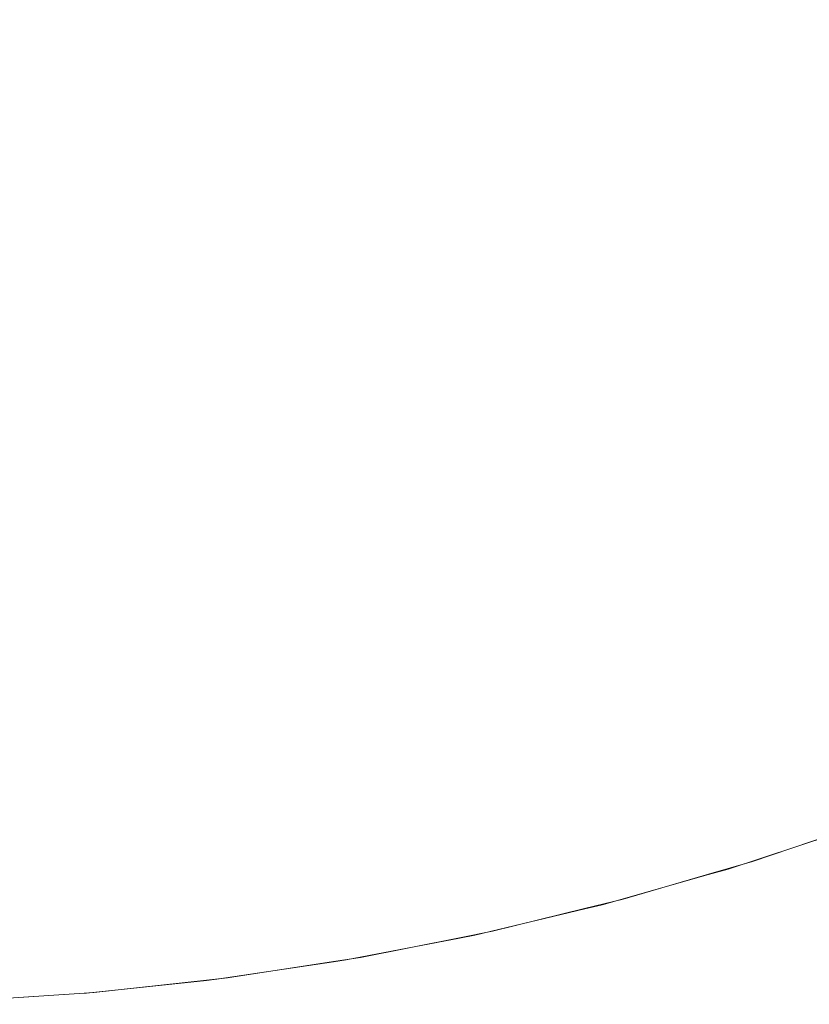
# Model space of a CAD drawing. Header units: centimetres. Extents: x -26 to 27.3, y -25.3 to -23.5.
# Tile 132 of 221: x 9.1951 to 9.2464, y -24.9599 to -24.896. Entities that reach past the tile are written whole.
import ezdxf

# ---------------------------------------------------------------- set-up
doc = ezdxf.new("R2010")
doc.units = ezdxf.units.CM
doc.header["$LTSCALE"] = 2.54
doc.layers.add('Lucido design-1', color=7, linetype='Continuous')

# ---------------------------------------------------------------- blocks, each defined once
blk = doc.blocks.new('Gruppo-4-1')
at = {"color": 7, "linetype": 'Continuous', "lineweight": 9}
blk.add_3dface([(-25.917482, -23.559888, 1050.422055), (-25.917482, -25.159888, 1050.422055), (27.182518, -25.159888, 1050.422055), (27.182518, -23.559888, 1050.422055)], dxfattribs=at)
for points, invisible_edges in [([(9.243473, -24.894736, 1050.009791), (9.237695, -24.897201, 1050.009791), (9.236314, -24.893766, 1050.011716), (9.241948, -24.891362, 1050.011716)], 15), ([(9.217921, -24.895854, 1050.013487), (9.212118, -24.897234, 1050.013487), (9.211306, -24.893463, 1050.0151), (9.216949, -24.892121, 1050.0151)], 15), ([(9.230584, -24.895928, 1050.011716), (9.224767, -24.897846, 1050.011716), (9.223659, -24.894228, 1050.013487), (9.229324, -24.892361, 1050.013487)], 15), ([(9.250769, -24.895256, 1050.007714), (9.244962, -24.898031, 1050.007714), (9.243473, -24.894736, 1050.009791), (9.249141, -24.892027, 1050.009791)], 15), ([(9.212118, -24.897234, 1050.013487), (9.206262, -24.898366, 1050.013487), (9.20561, -24.894564, 1050.0151), (9.211306, -24.893463, 1050.0151)], 15), ([(9.224767, -24.897846, 1050.011716), (9.218874, -24.899515, 1050.011716), (9.217921, -24.895854, 1050.013487), (9.223659, -24.894228, 1050.013487)], 15), ([(9.237695, -24.897201, 1050.009791), (9.231818, -24.899419, 1050.009791), (9.230584, -24.895928, 1050.011716), (9.236314, -24.893766, 1050.011716)], 15), ([(9.206262, -24.898366, 1050.013487), (9.200364, -24.899249, 1050.013487), (9.199874, -24.895423, 1050.0151), (9.20561, -24.894564, 1050.0151)], 15), ([(9.244962, -24.898031, 1050.007714), (9.239043, -24.900556, 1050.007714), (9.237695, -24.897201, 1050.009791), (9.243473, -24.894736, 1050.009791)], 15), ([(9.200364, -24.899249, 1050.013487), (9.194433, -24.899881, 1050.013487), (9.194106, -24.896037, 1050.0151), (9.199874, -24.895423, 1050.0151)], 15), ([(9.252355, -24.898402, 1050.00549), (9.246413, -24.901241, 1050.00549), (9.244962, -24.898031, 1050.007714), (9.250769, -24.895256, 1050.007714)], 15), ([(9.218874, -24.899515, 1050.011716), (9.212915, -24.900932, 1050.011716), (9.212118, -24.897234, 1050.013487), (9.217921, -24.895854, 1050.013487)], 15), ([(9.231818, -24.899419, 1050.009791), (9.225851, -24.901386, 1050.009791), (9.224767, -24.897846, 1050.011716), (9.230584, -24.895928, 1050.011716)], 15), ([(9.212915, -24.900932, 1050.011716), (9.206902, -24.902095, 1050.011716), (9.206262, -24.898366, 1050.013487), (9.212118, -24.897234, 1050.013487)], 15), ([(9.239043, -24.900556, 1050.007714), (9.233022, -24.902829, 1050.007714), (9.231818, -24.899419, 1050.009791), (9.237695, -24.897201, 1050.009791)], 15), ([(9.225851, -24.901386, 1050.009791), (9.219807, -24.903098, 1050.009791), (9.218874, -24.899515, 1050.011716), (9.224767, -24.897846, 1050.011716)], 15), ([(9.246413, -24.901241, 1050.00549), (9.240357, -24.903825, 1050.00549), (9.239043, -24.900556, 1050.007714), (9.244962, -24.898031, 1050.007714)], 15), ([(9.206902, -24.902095, 1050.011716), (9.200844, -24.903001, 1050.011716), (9.200364, -24.899249, 1050.013487), (9.206262, -24.898366, 1050.013487)], 15), ([(9.200844, -24.903001, 1050.011716), (9.194754, -24.90365, 1050.011716), (9.194433, -24.899881, 1050.013487), (9.200364, -24.899249, 1050.013487)], 15), ([(9.233022, -24.902829, 1050.007714), (9.22691, -24.904843, 1050.007714), (9.225851, -24.901386, 1050.009791), (9.231818, -24.899419, 1050.009791)], 15), ([(9.219807, -24.903098, 1050.009791), (9.213695, -24.904551, 1050.009791), (9.212915, -24.900932, 1050.011716), (9.218874, -24.899515, 1050.011716)], 15), ([(9.240357, -24.903825, 1050.00549), (9.234196, -24.90615, 1050.00549), (9.233022, -24.902829, 1050.007714), (9.239043, -24.900556, 1050.007714)], 15), ([(9.213695, -24.904551, 1050.009791), (9.207527, -24.905744, 1050.009791), (9.206902, -24.902095, 1050.011716), (9.212915, -24.900932, 1050.011716)], 15), ([(9.247824, -24.904361, 1050.003124), (9.241633, -24.907002, 1050.003124), (9.240357, -24.903825, 1050.00549), (9.246413, -24.901241, 1050.00549)], 15), ([(9.22691, -24.904843, 1050.007714), (9.220718, -24.906597, 1050.007714), (9.219807, -24.903098, 1050.009791), (9.225851, -24.901386, 1050.009791)], 15), ([(9.207527, -24.905744, 1050.009791), (9.201315, -24.906674, 1050.009791), (9.200844, -24.903001, 1050.011716), (9.206902, -24.902095, 1050.011716)], 15), ([(9.201315, -24.906674, 1050.009791), (9.195068, -24.907339, 1050.009791), (9.194754, -24.90365, 1050.011716), (9.200844, -24.903001, 1050.011716)], 15), ([(9.220718, -24.906597, 1050.007714), (9.214457, -24.908086, 1050.007714), (9.213695, -24.904551, 1050.009791), (9.219807, -24.903098, 1050.009791)], 15), ([(9.234196, -24.90615, 1050.00549), (9.227942, -24.908212, 1050.00549), (9.22691, -24.904843, 1050.007714), (9.233022, -24.902829, 1050.007714)], 15), ([(9.241633, -24.907002, 1050.003124), (9.235336, -24.909379, 1050.003124), (9.234196, -24.90615, 1050.00549), (9.240357, -24.903825, 1050.00549)], 15), ([(9.214457, -24.908086, 1050.007714), (9.208139, -24.909308, 1050.007714), (9.207527, -24.905744, 1050.009791), (9.213695, -24.904551, 1050.009791)], 15), ([(9.249191, -24.907386, 1050.00062), (9.242871, -24.910083, 1050.00062), (9.241633, -24.907002, 1050.003124), (9.247824, -24.904361, 1050.003124)], 15), ([(9.227942, -24.908212, 1050.00549), (9.221606, -24.910006, 1050.00549), (9.220718, -24.906597, 1050.007714), (9.22691, -24.904843, 1050.007714)], 15), ([(9.208139, -24.909308, 1050.007714), (9.201774, -24.91026, 1050.007714), (9.201315, -24.906674, 1050.009791), (9.207527, -24.905744, 1050.009791)], 15), ([(9.235336, -24.909379, 1050.003124), (9.228944, -24.911486, 1050.003124), (9.227942, -24.908212, 1050.00549), (9.234196, -24.90615, 1050.00549)], 15), ([(9.201774, -24.91026, 1050.007714), (9.195375, -24.910942, 1050.007714), (9.195068, -24.907339, 1050.009791), (9.201315, -24.906674, 1050.009791)], 15), ([(9.221606, -24.910006, 1050.00549), (9.215199, -24.91153, 1050.00549), (9.214457, -24.908086, 1050.007714), (9.220718, -24.906597, 1050.007714)], 15), ([(9.242871, -24.910083, 1050.00062), (9.236442, -24.912509, 1050.00062), (9.235336, -24.909379, 1050.003124), (9.241633, -24.907002, 1050.003124)], 15), ([(9.195375, -24.910942, 1050.007714), (9.188952, -24.911352, 1050.007714), (9.188799, -24.907739, 1050.009791), (9.195068, -24.907339, 1050.009791)], 15), ([(9.250514, -24.910312, 1049.997982), (9.244068, -24.913062, 1049.997982), (9.242871, -24.910083, 1050.00062), (9.249191, -24.907386, 1050.00062)], 15), ([(9.215199, -24.91153, 1050.00549), (9.208734, -24.91278, 1050.00549), (9.208139, -24.909308, 1050.007714), (9.214457, -24.908086, 1050.007714)], 15), ([(9.228944, -24.911486, 1050.003124), (9.222468, -24.91332, 1050.003124), (9.221606, -24.910006, 1050.00549), (9.227942, -24.908212, 1050.00549)], 15), ([(9.208734, -24.91278, 1050.00549), (9.202221, -24.913755, 1050.00549), (9.201774, -24.91026, 1050.007714), (9.208139, -24.909308, 1050.007714)], 15), ([(9.236442, -24.912509, 1050.00062), (9.229916, -24.91466, 1050.00062), (9.228944, -24.911486, 1050.003124), (9.235336, -24.909379, 1050.003124)], 15), ([(9.202221, -24.913755, 1050.00549), (9.195673, -24.914452, 1050.00549), (9.195375, -24.910942, 1050.007714), (9.201774, -24.91026, 1050.007714)], 15), ([(9.222468, -24.91332, 1050.003124), (9.215921, -24.914877, 1050.003124), (9.215199, -24.91153, 1050.00549), (9.221606, -24.910006, 1050.00549)], 15), ([(9.244068, -24.913062, 1049.997982), (9.237512, -24.915536, 1049.997982), (9.236442, -24.912509, 1050.00062), (9.242871, -24.910083, 1050.00062)], 15), ([(9.195673, -24.914452, 1050.00549), (9.189102, -24.914871, 1050.00549), (9.188952, -24.911352, 1050.007714), (9.195375, -24.910942, 1050.007714)], 15), ([(9.251789, -24.913132, 1049.995216), (9.245222, -24.915934, 1049.995216), (9.244068, -24.913062, 1049.997982), (9.250514, -24.910312, 1049.997982)], 15), ([(9.215921, -24.914877, 1050.003124), (9.209313, -24.916155, 1050.003124), (9.208734, -24.91278, 1050.00549), (9.215199, -24.91153, 1050.00549)], 15), ([(9.229916, -24.91466, 1050.00062), (9.223305, -24.916532, 1050.00062), (9.222468, -24.91332, 1050.003124), (9.228944, -24.911486, 1050.003124)], 15), ([(9.209313, -24.916155, 1050.003124), (9.202656, -24.917151, 1050.003124), (9.202221, -24.913755, 1050.00549), (9.208734, -24.91278, 1050.00549)], 15), ([(9.237512, -24.915536, 1049.997982), (9.230856, -24.91773, 1049.997982), (9.229916, -24.91466, 1050.00062), (9.236442, -24.912509, 1050.00062)], 15), ([(9.223305, -24.916532, 1050.00062), (9.21662, -24.918122, 1050.00062), (9.215921, -24.914877, 1050.003124), (9.222468, -24.91332, 1050.003124)], 15), ([(9.245222, -24.915934, 1049.995216), (9.238543, -24.918454, 1049.995216), (9.237512, -24.915536, 1049.997982), (9.244068, -24.913062, 1049.997982)], 15), ([(9.252834, -24.915444, 1049.992766), (9.246169, -24.918289, 1049.992766), (9.245222, -24.915934, 1049.995216), (9.251789, -24.913132, 1049.995216)], 15), ([(9.202656, -24.917151, 1050.003124), (9.195964, -24.917864, 1050.003124), (9.195673, -24.914452, 1050.00549), (9.202221, -24.913755, 1050.00549)], 15), ([(9.195964, -24.917864, 1050.003124), (9.189247, -24.918293, 1050.003124), (9.189102, -24.914871, 1050.00549), (9.195673, -24.914452, 1050.00549)], 15), ([(9.230856, -24.91773, 1049.997982), (9.224114, -24.919639, 1049.997982), (9.223305, -24.916532, 1050.00062), (9.229916, -24.91466, 1050.00062)], 15), ([(9.21662, -24.918122, 1050.00062), (9.209874, -24.919427, 1050.00062), (9.209313, -24.916155, 1050.003124), (9.215921, -24.914877, 1050.003124)], 15), ([(9.238543, -24.918454, 1049.995216), (9.231763, -24.920689, 1049.995216), (9.230856, -24.91773, 1049.997982), (9.237512, -24.915536, 1049.997982)], 15), ([(9.246169, -24.918289, 1049.992766), (9.239388, -24.920847, 1049.992766), (9.238543, -24.918454, 1049.995216), (9.245222, -24.915934, 1049.995216)], 15), ([(9.254016, -24.918059, 1049.989775), (9.247238, -24.920951, 1049.989775), (9.246169, -24.918289, 1049.992766), (9.252834, -24.915444, 1049.992766)], 15), ([(9.209874, -24.919427, 1050.00062), (9.203078, -24.920444, 1050.00062), (9.202656, -24.917151, 1050.003124), (9.209313, -24.916155, 1050.003124)], 15), ([(9.224114, -24.919639, 1049.997982), (9.217296, -24.921261, 1049.997982), (9.21662, -24.918122, 1050.00062), (9.223305, -24.916532, 1050.00062)], 15), ([(9.203078, -24.920444, 1050.00062), (9.196245, -24.921172, 1050.00062), (9.195964, -24.917864, 1050.003124), (9.202656, -24.917151, 1050.003124)], 15), ([(9.196245, -24.921172, 1050.00062), (9.189388, -24.92161, 1050.00062), (9.189247, -24.918293, 1050.003124), (9.195964, -24.917864, 1050.003124)], 15), ([(9.231763, -24.920689, 1049.995216), (9.224894, -24.922634, 1049.995216), (9.224114, -24.919639, 1049.997982), (9.230856, -24.91773, 1049.997982)], 15), ([(9.217296, -24.921261, 1049.997982), (9.210416, -24.922591, 1049.997982), (9.209874, -24.919427, 1050.00062), (9.21662, -24.918122, 1050.00062)], 15), ([(9.239388, -24.920847, 1049.992766), (9.232506, -24.923116, 1049.992766), (9.231763, -24.920689, 1049.995216), (9.238543, -24.918454, 1049.995216)], 15), ([(9.247238, -24.920951, 1049.989775), (9.240344, -24.923552, 1049.989775), (9.239388, -24.920847, 1049.992766), (9.246169, -24.918289, 1049.992766)], 15), ([(9.210416, -24.922591, 1049.997982), (9.203486, -24.923629, 1049.997982), (9.203078, -24.920444, 1050.00062), (9.209874, -24.919427, 1050.00062)], 15), ([(9.224894, -24.922634, 1049.995216), (9.217948, -24.924286, 1049.995216), (9.217296, -24.921261, 1049.997982), (9.224114, -24.919639, 1049.997982)], 15), ([(9.203486, -24.923629, 1049.997982), (9.196518, -24.924371, 1049.997982), (9.196245, -24.921172, 1050.00062), (9.203078, -24.920444, 1050.00062)], 15), ([(9.232506, -24.923116, 1049.992766), (9.225533, -24.92509, 1049.992766), (9.224894, -24.922634, 1049.995216), (9.231763, -24.920689, 1049.995216)], 15), ([(9.240344, -24.923552, 1049.989775), (9.233346, -24.925859, 1049.989775), (9.232506, -24.923116, 1049.992766), (9.239388, -24.920847, 1049.992766)], 15), ([(9.24826, -24.923494, 1049.986671), (9.241257, -24.926137, 1049.986671), (9.240344, -24.923552, 1049.989775), (9.247238, -24.920951, 1049.989775)], 15), ([(9.196518, -24.924371, 1049.997982), (9.189524, -24.924817, 1049.997982), (9.189388, -24.92161, 1050.00062), (9.196245, -24.921172, 1050.00062)], 15), ([(9.217948, -24.924286, 1049.995216), (9.210939, -24.925642, 1049.995216), (9.210416, -24.922591, 1049.997982), (9.217296, -24.921261, 1049.997982)], 15), ([(9.210939, -24.925642, 1049.995216), (9.203879, -24.926699, 1049.995216), (9.203486, -24.923629, 1049.997982), (9.210416, -24.922591, 1049.997982)], 15), ([(9.225533, -24.92509, 1049.992766), (9.218483, -24.926767, 1049.992766), (9.217948, -24.924286, 1049.995216), (9.224894, -24.922634, 1049.995216)], 15), ([(9.203879, -24.926699, 1049.995216), (9.19678, -24.927455, 1049.995216), (9.196518, -24.924371, 1049.997982), (9.203486, -24.923629, 1049.997982)], 15), ([(9.233346, -24.925859, 1049.989775), (9.226256, -24.927867, 1049.989775), (9.225533, -24.92509, 1049.992766), (9.232506, -24.923116, 1049.992766)], 15), ([(9.241257, -24.926137, 1049.986671), (9.234149, -24.92848, 1049.986671), (9.233346, -24.925859, 1049.989775), (9.240344, -24.923552, 1049.989775)], 15), ([(9.249232, -24.925913, 1049.983458), (9.242126, -24.928595, 1049.983458), (9.241257, -24.926137, 1049.986671), (9.24826, -24.923494, 1049.986671)], 15), ([(9.218483, -24.926767, 1049.992766), (9.211368, -24.928143, 1049.992766), (9.210939, -24.925642, 1049.995216), (9.217948, -24.924286, 1049.995216)], 15), ([(9.19678, -24.927455, 1049.995216), (9.189655, -24.927909, 1049.995216), (9.189524, -24.924817, 1049.997982), (9.196518, -24.924371, 1049.997982)], 15), ([(9.226256, -24.927867, 1049.989775), (9.219088, -24.929572, 1049.989775), (9.218483, -24.926767, 1049.992766), (9.225533, -24.92509, 1049.992766)], 15), ([(9.211368, -24.928143, 1049.992766), (9.204201, -24.929216, 1049.992766), (9.203879, -24.926699, 1049.995216), (9.210939, -24.925642, 1049.995216)], 15), ([(9.234149, -24.92848, 1049.986671), (9.226947, -24.930519, 1049.986671), (9.226256, -24.927867, 1049.989775), (9.233346, -24.925859, 1049.989775)], 15), ([(9.242126, -24.928595, 1049.983458), (9.234912, -24.930973, 1049.983458), (9.234149, -24.92848, 1049.986671), (9.241257, -24.926137, 1049.986671)], 15), ([(9.250154, -24.928206, 1049.980144), (9.242949, -24.930925, 1049.980144), (9.242126, -24.928595, 1049.983458), (9.249232, -24.925913, 1049.983458)], 15), ([(9.204201, -24.929216, 1049.992766), (9.196995, -24.929984, 1049.992766), (9.19678, -24.927455, 1049.995216), (9.203879, -24.926699, 1049.995216)], 15), ([(9.219088, -24.929572, 1049.989775), (9.211853, -24.930971, 1049.989775), (9.211368, -24.928143, 1049.992766), (9.218483, -24.926767, 1049.992766)], 15), ([(9.196995, -24.929984, 1049.992766), (9.189763, -24.930445, 1049.992766), (9.189655, -24.927909, 1049.995216), (9.19678, -24.927455, 1049.995216)], 15), ([(9.211853, -24.930971, 1049.989775), (9.204566, -24.932062, 1049.989775), (9.204201, -24.929216, 1049.992766), (9.211368, -24.928143, 1049.992766)], 15), ([(9.226947, -24.930519, 1049.986671), (9.219665, -24.932251, 1049.986671), (9.219088, -24.929572, 1049.989775), (9.226256, -24.927867, 1049.989775)], 15), ([(9.234912, -24.930973, 1049.983458), (9.227604, -24.933043, 1049.983458), (9.226947, -24.930519, 1049.986671), (9.234149, -24.92848, 1049.986671)], 15), ([(9.242949, -24.930925, 1049.980144), (9.235636, -24.933335, 1049.980144), (9.234912, -24.930973, 1049.983458), (9.242126, -24.928595, 1049.983458)], 15), ([(9.251022, -24.930367, 1049.976733), (9.243725, -24.933121, 1049.976733), (9.242949, -24.930925, 1049.980144), (9.250154, -24.928206, 1049.980144)], 15), ([(9.204566, -24.932062, 1049.989775), (9.197239, -24.932842, 1049.989775), (9.196995, -24.929984, 1049.992766), (9.204201, -24.929216, 1049.992766)], 15), ([(9.197239, -24.932842, 1049.989775), (9.189885, -24.933311, 1049.989775), (9.189763, -24.930445, 1049.992766), (9.196995, -24.929984, 1049.992766)], 15), ([(9.219665, -24.932251, 1049.986671), (9.212316, -24.933672, 1049.986671), (9.211853, -24.930971, 1049.989775), (9.219088, -24.929572, 1049.989775)], 15), ([(9.227604, -24.933043, 1049.983458), (9.220214, -24.9348, 1049.983458), (9.219665, -24.932251, 1049.986671), (9.226947, -24.930519, 1049.986671)], 15), ([(9.251837, -24.932394, 1049.973231), (9.244453, -24.935181, 1049.973231), (9.243725, -24.933121, 1049.976733), (9.251022, -24.930367, 1049.976733)], 15), ([(9.212316, -24.933672, 1049.986671), (9.204914, -24.93478, 1049.986671), (9.204566, -24.932062, 1049.989775), (9.211853, -24.930971, 1049.989775)], 15), ([(9.235636, -24.933335, 1049.980144), (9.228226, -24.935433, 1049.980144), (9.227604, -24.933043, 1049.983458), (9.234912, -24.930973, 1049.983458)], 15), ([(9.243725, -24.933121, 1049.976733), (9.236318, -24.935563, 1049.976733), (9.235636, -24.933335, 1049.980144), (9.242949, -24.930925, 1049.980144)], 15), ([(9.204914, -24.93478, 1049.986671), (9.197471, -24.935573, 1049.986671), (9.197239, -24.932842, 1049.989775), (9.204566, -24.932062, 1049.989775)], 15), ([(9.220214, -24.9348, 1049.983458), (9.212757, -24.936242, 1049.983458), (9.212316, -24.933672, 1049.986671), (9.219665, -24.932251, 1049.986671)], 15), ([(9.252596, -24.934284, 1049.969646), (9.245131, -24.937101, 1049.969646), (9.244453, -24.935181, 1049.973231), (9.251837, -24.932394, 1049.973231)], 15), ([(9.197471, -24.935573, 1049.986671), (9.190001, -24.93605, 1049.986671), (9.189885, -24.933311, 1049.989775), (9.197239, -24.932842, 1049.989775)], 15), ([(9.228226, -24.935433, 1049.980144), (9.220735, -24.937215, 1049.980144), (9.220214, -24.9348, 1049.983458), (9.227604, -24.933043, 1049.983458)], 15), ([(9.244453, -24.935181, 1049.973231), (9.236957, -24.937652, 1049.973231), (9.236318, -24.935563, 1049.976733), (9.243725, -24.933121, 1049.976733)], 15), ([(9.212757, -24.936242, 1049.983458), (9.205245, -24.937367, 1049.983458), (9.204914, -24.93478, 1049.986671), (9.212316, -24.933672, 1049.986671)], 15), ([(9.236318, -24.935563, 1049.976733), (9.228813, -24.937688, 1049.976733), (9.228226, -24.935433, 1049.980144), (9.235636, -24.933335, 1049.980144)], 15), ([(9.253299, -24.936034, 1049.965983), (9.24576, -24.938879, 1049.965983), (9.245131, -24.937101, 1049.969646), (9.252596, -24.934284, 1049.969646)], 15), ([(9.205245, -24.937367, 1049.983458), (9.197692, -24.938172, 1049.983458), (9.197471, -24.935573, 1049.986671), (9.204914, -24.93478, 1049.986671)], 15), ([(9.220735, -24.937215, 1049.980144), (9.213174, -24.938677, 1049.980144), (9.212757, -24.936242, 1049.983458), (9.220214, -24.9348, 1049.983458)], 15), ([(9.245131, -24.937101, 1049.969646), (9.237554, -24.939599, 1049.969646), (9.236957, -24.937652, 1049.973231), (9.244453, -24.935181, 1049.973231)], 15), ([(9.197692, -24.938172, 1049.983458), (9.190112, -24.938655, 1049.983458), (9.190001, -24.93605, 1049.986671), (9.197471, -24.935573, 1049.986671)], 15), ([(9.228813, -24.937688, 1049.976733), (9.221226, -24.939492, 1049.976733), (9.220735, -24.937215, 1049.980144), (9.228226, -24.935433, 1049.980144)], 15), ([(9.236957, -24.937652, 1049.973231), (9.229364, -24.939802, 1049.973231), (9.228813, -24.937688, 1049.976733), (9.236318, -24.935563, 1049.976733)], 15), ([(9.213174, -24.938677, 1049.980144), (9.205559, -24.939817, 1049.980144), (9.205245, -24.937367, 1049.983458), (9.212757, -24.936242, 1049.983458)], 15), ([(9.253945, -24.937641, 1049.962249), (9.246336, -24.940512, 1049.962249), (9.24576, -24.938879, 1049.965983), (9.253299, -24.936034, 1049.965983)], 15), ([(9.24576, -24.938879, 1049.965983), (9.238106, -24.941402, 1049.965983), (9.237554, -24.939599, 1049.969646), (9.245131, -24.937101, 1049.969646)], 15), ([(9.205559, -24.939817, 1049.980144), (9.197902, -24.940633, 1049.980144), (9.197692, -24.938172, 1049.983458), (9.205245, -24.937367, 1049.983458)], 15), ([(9.221226, -24.939492, 1049.976733), (9.213568, -24.940973, 1049.976733), (9.213174, -24.938677, 1049.980144), (9.220735, -24.937215, 1049.980144)], 15), ([(9.229364, -24.939802, 1049.973231), (9.221686, -24.941628, 1049.973231), (9.221226, -24.939492, 1049.976733), (9.228813, -24.937688, 1049.976733)], 15), ([(9.237554, -24.939599, 1049.969646), (9.229877, -24.941773, 1049.969646), (9.229364, -24.939802, 1049.973231), (9.236957, -24.937652, 1049.973231)], 15), ([(9.254532, -24.939102, 1049.95845), (9.246861, -24.941997, 1049.95845), (9.246336, -24.940512, 1049.962249), (9.253945, -24.937641, 1049.962249)], 15), ([(9.197902, -24.940633, 1049.980144), (9.190217, -24.941123, 1049.980144), (9.190112, -24.938655, 1049.983458), (9.197692, -24.938172, 1049.983458)], 15), ([(9.213568, -24.940973, 1049.976733), (9.205855, -24.942128, 1049.976733), (9.205559, -24.939817, 1049.980144), (9.213174, -24.938677, 1049.980144)], 15), ([(9.246336, -24.940512, 1049.962249), (9.238613, -24.943058, 1049.962249), (9.238106, -24.941402, 1049.965983), (9.24576, -24.938879, 1049.965983)], 15), ([(9.221686, -24.941628, 1049.973231), (9.213937, -24.943127, 1049.973231), (9.213568, -24.940973, 1049.976733), (9.221226, -24.939492, 1049.976733)], 15), ([(9.238106, -24.941402, 1049.965983), (9.230352, -24.943598, 1049.965983), (9.229877, -24.941773, 1049.969646), (9.237554, -24.939599, 1049.969646)], 15), ([(9.205855, -24.942128, 1049.976733), (9.198099, -24.942954, 1049.976733), (9.197902, -24.940633, 1049.980144), (9.205559, -24.939817, 1049.980144)], 15), ([(9.229877, -24.941773, 1049.969646), (9.222115, -24.943619, 1049.969646), (9.221686, -24.941628, 1049.973231), (9.229364, -24.939802, 1049.973231)], 15), ([(9.198099, -24.942954, 1049.976733), (9.190316, -24.94345, 1049.976733), (9.190217, -24.941123, 1049.980144), (9.197902, -24.940633, 1049.980144)], 15), ([(9.246861, -24.941997, 1049.95845), (9.239074, -24.944564, 1049.95845), (9.238613, -24.943058, 1049.962249), (9.246336, -24.940512, 1049.962249)], 15), ([(9.213937, -24.943127, 1049.973231), (9.206132, -24.944295, 1049.973231), (9.205855, -24.942128, 1049.976733), (9.213568, -24.940973, 1049.976733)], 15), ([(9.238613, -24.943058, 1049.962249), (9.230789, -24.945274, 1049.962249), (9.230352, -24.943598, 1049.965983), (9.238106, -24.941402, 1049.965983)], 15), ([(9.206132, -24.944295, 1049.973231), (9.198284, -24.945131, 1049.973231), (9.198099, -24.942954, 1049.976733), (9.205855, -24.942128, 1049.976733)], 15), ([(9.222115, -24.943619, 1049.969646), (9.214282, -24.945134, 1049.969646), (9.213937, -24.943127, 1049.973231), (9.221686, -24.941628, 1049.973231)], 15), ([(9.230352, -24.943598, 1049.965983), (9.222512, -24.945462, 1049.965983), (9.222115, -24.943619, 1049.969646), (9.229877, -24.941773, 1049.969646)], 15), ([(9.247333, -24.943333, 1049.954592), (9.239489, -24.945919, 1049.954592), (9.239074, -24.944564, 1049.95845), (9.246861, -24.941997, 1049.95845)], 15), ([(9.198284, -24.945131, 1049.973231), (9.190408, -24.945633, 1049.973231), (9.190316, -24.94345, 1049.976733), (9.198099, -24.942954, 1049.976733)], 15), ([(9.214282, -24.945134, 1049.969646), (9.206391, -24.946315, 1049.969646), (9.206132, -24.944295, 1049.973231), (9.213937, -24.943127, 1049.973231)], 15), ([(9.239074, -24.944564, 1049.95845), (9.231186, -24.946798, 1049.95845), (9.230789, -24.945274, 1049.962249), (9.238613, -24.943058, 1049.962249)], 15), ([(9.247752, -24.944517, 1049.950684), (9.239857, -24.947119, 1049.950684), (9.239489, -24.945919, 1049.954592), (9.247333, -24.943333, 1049.954592)], 15), ([(9.222512, -24.945462, 1049.965983), (9.2146, -24.946993, 1049.965983), (9.214282, -24.945134, 1049.969646), (9.222115, -24.943619, 1049.969646)], 15), ([(9.230789, -24.945274, 1049.962249), (9.222877, -24.947155, 1049.962249), (9.222512, -24.945462, 1049.965983), (9.230352, -24.943598, 1049.965983)], 15), ([(9.206391, -24.946315, 1049.969646), (9.198457, -24.94716, 1049.969646), (9.198284, -24.945131, 1049.973231), (9.206132, -24.944295, 1049.973231)], 15), ([(9.239489, -24.945919, 1049.954592), (9.231542, -24.948169, 1049.954592), (9.231186, -24.946798, 1049.95845), (9.239074, -24.944564, 1049.95845)], 15), ([(9.248116, -24.945548, 1049.94673), (9.240177, -24.948165, 1049.94673), (9.239857, -24.947119, 1049.950684), (9.247752, -24.944517, 1049.950684)], 15), ([(9.198457, -24.94716, 1049.969646), (9.190495, -24.947668, 1049.969646), (9.190408, -24.945633, 1049.973231), (9.198284, -24.945131, 1049.973231)], 15), ([(9.2146, -24.946993, 1049.965983), (9.20663, -24.948186, 1049.965983), (9.206391, -24.946315, 1049.969646), (9.214282, -24.945134, 1049.969646)], 15), ([(9.231186, -24.946798, 1049.95845), (9.223209, -24.948695, 1049.95845), (9.222877, -24.947155, 1049.962249), (9.230789, -24.945274, 1049.962249)], 15), ([(9.222877, -24.947155, 1049.962249), (9.214893, -24.948699, 1049.962249), (9.2146, -24.946993, 1049.965983), (9.222512, -24.945462, 1049.965983)], 15), ([(9.239857, -24.947119, 1049.950684), (9.231859, -24.949384, 1049.950684), (9.231542, -24.948169, 1049.954592), (9.239489, -24.945919, 1049.954592)], 15), ([(9.248426, -24.946425, 1049.942739), (9.240449, -24.949054, 1049.942739), (9.240177, -24.948165, 1049.94673), (9.248116, -24.945548, 1049.94673)], 15), ([(9.20663, -24.948186, 1049.965983), (9.198617, -24.949039, 1049.965983), (9.198457, -24.94716, 1049.969646), (9.206391, -24.946315, 1049.969646)], 15), ([(9.24868, -24.947146, 1049.938716), (9.240673, -24.949785, 1049.938716), (9.240449, -24.949054, 1049.942739), (9.248426, -24.946425, 1049.942739)], 15), ([(9.198617, -24.949039, 1049.965983), (9.190575, -24.949552, 1049.965983), (9.190495, -24.947668, 1049.969646), (9.198457, -24.94716, 1049.969646)], 15), ([(9.214893, -24.948699, 1049.962249), (9.20685, -24.949903, 1049.962249), (9.20663, -24.948186, 1049.965983), (9.2146, -24.946993, 1049.965983)], 15), ([(9.223209, -24.948695, 1049.95845), (9.215159, -24.950252, 1049.95845), (9.214893, -24.948699, 1049.962249), (9.222877, -24.947155, 1049.962249)], 15), ([(9.231542, -24.948169, 1049.954592), (9.223507, -24.95008, 1049.954592), (9.223209, -24.948695, 1049.95845), (9.231186, -24.946798, 1049.95845)], 15), ([(9.240177, -24.948165, 1049.94673), (9.232134, -24.950442, 1049.94673), (9.231859, -24.949384, 1049.950684), (9.239857, -24.947119, 1049.950684)], 15), ([(9.24888, -24.94771, 1049.934669), (9.240849, -24.950358, 1049.934669), (9.240673, -24.949785, 1049.938716), (9.24868, -24.947146, 1049.938716)], 15), ([(9.249024, -24.948118, 1049.930605), (9.240975, -24.950771, 1049.930605), (9.240849, -24.950358, 1049.934669), (9.24888, -24.94771, 1049.934669)], 15), ([(9.250929, -24.947845, 1049.720083), (9.242665, -24.95065, 1049.720083), (9.242659, -24.950631, 1049.722055), (9.247762, -24.948899, 1049.722055)], 11), ([(9.250983, -24.947994, 1049.716095), (9.242713, -24.950801, 1049.716095), (9.242665, -24.95065, 1049.720083), (9.250929, -24.947845, 1049.720083)], 15), ([(9.20685, -24.949903, 1049.962249), (9.198764, -24.950765, 1049.962249), (9.198617, -24.949039, 1049.965983), (9.20663, -24.948186, 1049.965983)], 15), ([(9.231859, -24.949384, 1049.950684), (9.223772, -24.951308, 1049.950684), (9.223507, -24.95008, 1049.954592), (9.231542, -24.948169, 1049.954592)], 15), ([(9.240449, -24.949054, 1049.942739), (9.232369, -24.951342, 1049.942739), (9.232134, -24.950442, 1049.94673), (9.240177, -24.948165, 1049.94673)], 15), ([(9.249113, -24.948369, 1049.92653), (9.241053, -24.951026, 1049.92653), (9.240975, -24.950771, 1049.930605), (9.249024, -24.948118, 1049.930605)], 15), ([(9.249145, -24.948462, 1049.9226), (9.241082, -24.95112, 1049.9226), (9.241053, -24.951026, 1049.92653), (9.249113, -24.948369, 1049.92653)], 15), ([(9.247768, -24.948918, 1049.922055), (9.241082, -24.951121, 1049.922055), (9.241082, -24.95112, 1049.9226), (9.249145, -24.948462, 1049.9226)], 14), ([(9.251092, -24.948292, 1049.71211), (9.242808, -24.951104, 1049.71211), (9.242713, -24.950801, 1049.716095), (9.250983, -24.947994, 1049.716095)], 15), ([(9.251255, -24.948741, 1049.708136), (9.242952, -24.95156, 1049.708136), (9.242808, -24.951104, 1049.71211), (9.251092, -24.948292, 1049.71211)], 15), ([(9.198764, -24.950765, 1049.962249), (9.190648, -24.951282, 1049.962249), (9.190575, -24.949552, 1049.965983), (9.198617, -24.949039, 1049.965983)], 15), ([(9.215159, -24.950252, 1049.95845), (9.20705, -24.951466, 1049.95845), (9.20685, -24.949903, 1049.962249), (9.214893, -24.948699, 1049.962249)], 15), ([(9.223507, -24.95008, 1049.954592), (9.215399, -24.951648, 1049.954592), (9.215159, -24.950252, 1049.95845), (9.223209, -24.948695, 1049.95845)], 15), ([(9.240673, -24.949785, 1049.938716), (9.232561, -24.952082, 1049.938716), (9.232369, -24.951342, 1049.942739), (9.240449, -24.949054, 1049.942739)], 15), ([(9.242659, -24.950631, 1049.722055), (9.241082, -24.951121, 1049.922055), (9.247768, -24.948918, 1049.922055)], 9), ([(9.247768, -24.948918, 1049.922055), (9.247762, -24.948899, 1049.722055), (9.242659, -24.950631, 1049.722055)], 9), ([(9.251473, -24.94934, 1049.704179), (9.243143, -24.952168, 1049.704179), (9.242952, -24.95156, 1049.708136), (9.251255, -24.948741, 1049.708136)], 15), ([(9.232134, -24.950442, 1049.94673), (9.224002, -24.952376, 1049.94673), (9.223772, -24.951308, 1049.950684), (9.231859, -24.949384, 1049.950684)], 15), ([(9.240849, -24.950358, 1049.934669), (9.232712, -24.952662, 1049.934669), (9.232561, -24.952082, 1049.938716), (9.240673, -24.949785, 1049.938716)], 15), ([(9.251745, -24.950089, 1049.700245), (9.243383, -24.952927, 1049.700245), (9.243143, -24.952168, 1049.704179), (9.251473, -24.94934, 1049.704179)], 15), ([(9.20705, -24.951466, 1049.95845), (9.198898, -24.952334, 1049.95845), (9.198764, -24.950765, 1049.962249), (9.20685, -24.949903, 1049.962249)], 15), ([(9.215399, -24.951648, 1049.954592), (9.20723, -24.952871, 1049.954592), (9.20705, -24.951466, 1049.95845), (9.215159, -24.950252, 1049.95845)], 15), ([(9.223772, -24.951308, 1049.950684), (9.215611, -24.952886, 1049.950684), (9.215399, -24.951648, 1049.954592), (9.223507, -24.95008, 1049.954592)], 15), ([(9.232369, -24.951342, 1049.942739), (9.224198, -24.953285, 1049.942739), (9.224002, -24.952376, 1049.94673), (9.232134, -24.950442, 1049.94673)], 15), ([(9.240975, -24.950771, 1049.930605), (9.232821, -24.95308, 1049.930605), (9.232712, -24.952662, 1049.934669), (9.240849, -24.950358, 1049.934669)], 15), ([(9.252072, -24.950986, 1049.696342), (9.24367, -24.953838, 1049.696342), (9.243383, -24.952927, 1049.700245), (9.251745, -24.950089, 1049.700245)], 15), ([(9.198898, -24.952334, 1049.95845), (9.190715, -24.952856, 1049.95845), (9.190648, -24.951282, 1049.962249), (9.198764, -24.950765, 1049.962249)], 15), ([(9.241053, -24.951026, 1049.92653), (9.232888, -24.953338, 1049.92653), (9.232821, -24.95308, 1049.930605), (9.240975, -24.950771, 1049.930605)], 15), ([(9.241082, -24.95112, 1049.9226), (9.232913, -24.953433, 1049.9226), (9.232888, -24.953338, 1049.92653), (9.241053, -24.951026, 1049.92653)], 15), ([(9.239824, -24.951478, 1049.922055), (9.232914, -24.953435, 1049.922055), (9.232913, -24.953433, 1049.9226), (9.241082, -24.95112, 1049.9226)], 14), ([(9.242665, -24.95065, 1049.720083), (9.234287, -24.953092, 1049.720083), (9.234282, -24.953073, 1049.722055), (9.239818, -24.951459, 1049.722055)], 11), ([(9.242713, -24.950801, 1049.716095), (9.234328, -24.953245, 1049.716095), (9.234287, -24.953092, 1049.720083), (9.242665, -24.95065, 1049.720083)], 15), ([(9.242808, -24.951104, 1049.71211), (9.23441, -24.953552, 1049.71211), (9.234328, -24.953245, 1049.716095), (9.242713, -24.950801, 1049.716095)], 15), ([(9.242952, -24.95156, 1049.708136), (9.234534, -24.954013, 1049.708136), (9.23441, -24.953552, 1049.71211), (9.242808, -24.951104, 1049.71211)], 15), ([(9.239818, -24.951459, 1049.722055), (9.242659, -24.950631, 1049.722055), (9.242665, -24.95065, 1049.720083)], 10), ([(9.242659, -24.950631, 1049.722055), (9.239818, -24.951459, 1049.722055), (9.239824, -24.951478, 1049.922055), (9.241082, -24.951121, 1049.922055)], 10), ([(9.241082, -24.95112, 1049.9226), (9.241082, -24.951121, 1049.922055), (9.239824, -24.951478, 1049.922055)], 9), ([(9.252453, -24.952032, 1049.692475), (9.244005, -24.954899, 1049.692475), (9.24367, -24.953838, 1049.696342), (9.252072, -24.950986, 1049.696342)], 15), ([(9.20723, -24.952871, 1049.954592), (9.199018, -24.953746, 1049.954592), (9.198898, -24.952334, 1049.95845), (9.20705, -24.951466, 1049.95845)], 15), ([(9.215611, -24.952886, 1049.950684), (9.20739, -24.954117, 1049.950684), (9.20723, -24.952871, 1049.954592), (9.215399, -24.951648, 1049.954592)], 15), ([(9.224002, -24.952376, 1049.94673), (9.215796, -24.953964, 1049.94673), (9.215611, -24.952886, 1049.950684), (9.223772, -24.951308, 1049.950684)], 15), ([(9.232561, -24.952082, 1049.938716), (9.224359, -24.954033, 1049.938716), (9.224198, -24.953285, 1049.942739), (9.232369, -24.951342, 1049.942739)], 15), ([(9.234282, -24.953073, 1049.722055), (9.232914, -24.953435, 1049.922055), (9.239824, -24.951478, 1049.922055)], 9), ([(9.239824, -24.951478, 1049.922055), (9.239818, -24.951459, 1049.722055), (9.234282, -24.953073, 1049.722055)], 9), ([(9.243143, -24.952168, 1049.704179), (9.234699, -24.954629, 1049.704179), (9.234534, -24.954013, 1049.708136), (9.242952, -24.95156, 1049.708136)], 15), ([(9.199018, -24.953746, 1049.954592), (9.190775, -24.954271, 1049.954592), (9.190715, -24.952856, 1049.95845), (9.198898, -24.952334, 1049.95845)], 15), ([(9.224198, -24.953285, 1049.942739), (9.215953, -24.95488, 1049.942739), (9.215796, -24.953964, 1049.94673), (9.224002, -24.952376, 1049.94673)], 15), ([(9.232712, -24.952662, 1049.934669), (9.224486, -24.954618, 1049.934669), (9.224359, -24.954033, 1049.938716), (9.232561, -24.952082, 1049.938716)], 15), ([(9.243383, -24.952927, 1049.700245), (9.234905, -24.955399, 1049.700245), (9.234699, -24.954629, 1049.704179), (9.243143, -24.952168, 1049.704179)], 15), ([(9.252886, -24.953224, 1049.688652), (9.244386, -24.956109, 1049.688652), (9.244005, -24.954899, 1049.692475), (9.252453, -24.952032, 1049.692475)], 15), ([(9.20739, -24.954117, 1049.950684), (9.199124, -24.954997, 1049.950684), (9.199018, -24.953746, 1049.954592), (9.20723, -24.952871, 1049.954592)], 15), ([(9.215796, -24.953964, 1049.94673), (9.207529, -24.955201, 1049.94673), (9.20739, -24.954117, 1049.950684), (9.215611, -24.952886, 1049.950684)], 15), ([(9.232821, -24.95308, 1049.930605), (9.224577, -24.955041, 1049.930605), (9.224486, -24.954618, 1049.934669), (9.232712, -24.952662, 1049.934669)], 15), ([(9.232888, -24.953338, 1049.92653), (9.224633, -24.955301, 1049.92653), (9.224577, -24.955041, 1049.930605), (9.232821, -24.95308, 1049.930605)], 15), ([(9.231782, -24.953685, 1049.722055), (9.234282, -24.953073, 1049.722055), (9.234287, -24.953092, 1049.720083)], 10), ([(9.234282, -24.953073, 1049.722055), (9.231782, -24.953685, 1049.722055), (9.231787, -24.953703, 1049.922055), (9.232914, -24.953435, 1049.922055)], 10), ([(9.24367, -24.953838, 1049.696342), (9.235152, -24.956321, 1049.696342), (9.234905, -24.955399, 1049.700245), (9.243383, -24.952927, 1049.700245)], 15), ([(9.224359, -24.954033, 1049.938716), (9.216082, -24.955634, 1049.938716), (9.215953, -24.95488, 1049.942739), (9.224198, -24.953285, 1049.942739)], 15), ([(9.232913, -24.953433, 1049.9226), (9.224653, -24.955398, 1049.9226), (9.224633, -24.955301, 1049.92653), (9.232888, -24.953338, 1049.92653)], 15), ([(9.231787, -24.953703, 1049.922055), (9.224654, -24.955399, 1049.922055), (9.224653, -24.955398, 1049.9226), (9.232913, -24.953433, 1049.9226)], 14), ([(9.225806, -24.955147, 1049.722055), (9.224654, -24.955399, 1049.922055), (9.231787, -24.953703, 1049.922055)], 9), ([(9.234287, -24.953092, 1049.720083), (9.22581, -24.955166, 1049.720083), (9.225806, -24.955147, 1049.722055), (9.231782, -24.953685, 1049.722055)], 11), ([(9.231787, -24.953703, 1049.922055), (9.231782, -24.953685, 1049.722055), (9.225806, -24.955147, 1049.722055)], 9), ([(9.234328, -24.953245, 1049.716095), (9.225844, -24.955321, 1049.716095), (9.22581, -24.955166, 1049.720083), (9.234287, -24.953092, 1049.720083)], 15), ([(9.23441, -24.953552, 1049.71211), (9.225913, -24.955631, 1049.71211), (9.225844, -24.955321, 1049.716095), (9.234328, -24.953245, 1049.716095)], 15), ([(9.234534, -24.954013, 1049.708136), (9.226017, -24.956098, 1049.708136), (9.225913, -24.955631, 1049.71211), (9.23441, -24.953552, 1049.71211)], 15), ([(9.232913, -24.953433, 1049.9226), (9.232914, -24.953435, 1049.922055), (9.231787, -24.953703, 1049.922055)], 9), ([(9.253373, -24.954562, 1049.684879), (9.244814, -24.957467, 1049.684879), (9.244386, -24.956109, 1049.688652), (9.252886, -24.953224, 1049.688652)], 15), ([(9.199124, -24.954997, 1049.950684), (9.190829, -24.955526, 1049.950684), (9.190775, -24.954271, 1049.954592), (9.199018, -24.953746, 1049.954592)], 15), ([(9.207529, -24.955201, 1049.94673), (9.199217, -24.956087, 1049.94673), (9.199124, -24.954997, 1049.950684), (9.20739, -24.954117, 1049.950684)], 15), ([(9.215953, -24.95488, 1049.942739), (9.207647, -24.956123, 1049.942739), (9.207529, -24.955201, 1049.94673), (9.215796, -24.953964, 1049.94673)], 15), ([(9.224486, -24.954618, 1049.934669), (9.216183, -24.956224, 1049.934669), (9.216082, -24.955634, 1049.938716), (9.224359, -24.954033, 1049.938716)], 15), ([(9.234699, -24.954629, 1049.704179), (9.226155, -24.95672, 1049.704179), (9.226017, -24.956098, 1049.708136), (9.234534, -24.954013, 1049.708136)], 15), ([(9.244005, -24.954899, 1049.692475), (9.23544, -24.957396, 1049.692475), (9.235152, -24.956321, 1049.696342), (9.24367, -24.953838, 1049.696342)], 15), ([(9.216082, -24.955634, 1049.938716), (9.207744, -24.956882, 1049.938716), (9.207647, -24.956123, 1049.942739), (9.215953, -24.95488, 1049.942739)], 15), ([(9.224577, -24.955041, 1049.930605), (9.216256, -24.95665, 1049.930605), (9.216183, -24.956224, 1049.934669), (9.224486, -24.954618, 1049.934669)], 15), ([(9.234905, -24.955399, 1049.700245), (9.226327, -24.957498, 1049.700245), (9.226155, -24.95672, 1049.704179), (9.234699, -24.954629, 1049.704179)], 15), ([(9.244386, -24.956109, 1049.688652), (9.235768, -24.958621, 1049.688652), (9.23544, -24.957396, 1049.692475), (9.244005, -24.954899, 1049.692475)], 15), ([(9.253913, -24.956043, 1049.681161), (9.245288, -24.95897, 1049.681161), (9.244814, -24.957467, 1049.684879), (9.253373, -24.954562, 1049.684879)], 15), ([(9.199217, -24.956087, 1049.94673), (9.190875, -24.956619, 1049.94673), (9.190829, -24.955526, 1049.950684), (9.199124, -24.954997, 1049.950684)], 15), ([(9.207647, -24.956123, 1049.942739), (9.199296, -24.957013, 1049.942739), (9.199217, -24.956087, 1049.94673), (9.207529, -24.955201, 1049.94673)], 15), ([(9.216183, -24.956224, 1049.934669), (9.20782, -24.957476, 1049.934669), (9.207744, -24.956882, 1049.938716), (9.216082, -24.955634, 1049.938716)], 15), ([(9.224633, -24.955301, 1049.92653), (9.216301, -24.956912, 1049.92653), (9.216256, -24.95665, 1049.930605), (9.224577, -24.955041, 1049.930605)], 15), ([(9.224653, -24.955398, 1049.9226), (9.216318, -24.95701, 1049.9226), (9.216301, -24.956912, 1049.92653), (9.224633, -24.955301, 1049.92653)], 15), ([(9.223671, -24.955589, 1049.922055), (9.216318, -24.957011, 1049.922055), (9.216318, -24.95701, 1049.9226), (9.224653, -24.955398, 1049.9226)], 14), ([(9.217248, -24.95685, 1049.722055), (9.216318, -24.957011, 1049.922055), (9.223671, -24.955589, 1049.922055)], 9), ([(9.22581, -24.955166, 1049.720083), (9.217251, -24.956869, 1049.720083), (9.217248, -24.95685, 1049.722055), (9.223668, -24.955572, 1049.722055)], 11), ([(9.223671, -24.955589, 1049.922055), (9.223668, -24.955572, 1049.722055), (9.217248, -24.95685, 1049.722055)], 9), ([(9.225844, -24.955321, 1049.716095), (9.217278, -24.957025, 1049.716095), (9.217251, -24.956869, 1049.720083), (9.22581, -24.955166, 1049.720083)], 15), ([(9.225913, -24.955631, 1049.71211), (9.217334, -24.957338, 1049.71211), (9.217278, -24.957025, 1049.716095), (9.225844, -24.955321, 1049.716095)], 15), ([(9.226017, -24.956098, 1049.708136), (9.217417, -24.957808, 1049.708136), (9.217334, -24.957338, 1049.71211), (9.225913, -24.955631, 1049.71211)], 15), ([(9.223668, -24.955572, 1049.722055), (9.225806, -24.955147, 1049.722055), (9.22581, -24.955166, 1049.720083)], 10), ([(9.225806, -24.955147, 1049.722055), (9.223668, -24.955572, 1049.722055), (9.223671, -24.955589, 1049.922055), (9.224654, -24.955399, 1049.922055)], 10), ([(9.224653, -24.955398, 1049.9226), (9.224654, -24.955399, 1049.922055), (9.223671, -24.955589, 1049.922055)], 9), ([(9.235152, -24.956321, 1049.696342), (9.226534, -24.95843, 1049.696342), (9.226327, -24.957498, 1049.700245), (9.234905, -24.955399, 1049.700245)], 15), ([(9.199296, -24.957013, 1049.942739), (9.190914, -24.957547, 1049.942739), (9.190875, -24.956619, 1049.94673), (9.199217, -24.956087, 1049.94673)], 15), ([(9.207744, -24.956882, 1049.938716), (9.199361, -24.957775, 1049.938716), (9.199296, -24.957013, 1049.942739), (9.207647, -24.956123, 1049.942739)], 15), ([(9.216256, -24.95665, 1049.930605), (9.207875, -24.957905, 1049.930605), (9.20782, -24.957476, 1049.934669), (9.216183, -24.956224, 1049.934669)], 15), ([(9.226155, -24.95672, 1049.704179), (9.217527, -24.958436, 1049.704179), (9.217417, -24.957808, 1049.708136), (9.226017, -24.956098, 1049.708136)], 15), ([(9.244814, -24.957467, 1049.684879), (9.236137, -24.959996, 1049.684879), (9.235768, -24.958621, 1049.688652), (9.244386, -24.956109, 1049.688652)], 15), ([(9.254503, -24.957666, 1049.677507), (9.245808, -24.960618, 1049.677507), (9.245288, -24.95897, 1049.681161), (9.253913, -24.956043, 1049.681161)], 15), ([(9.20782, -24.957476, 1049.934669), (9.199411, -24.958372, 1049.934669), (9.199361, -24.957775, 1049.938716), (9.207744, -24.956882, 1049.938716)], 15), ([(9.216301, -24.956912, 1049.92653), (9.207909, -24.958169, 1049.92653), (9.207875, -24.957905, 1049.930605), (9.216256, -24.95665, 1049.930605)], 15), ([(9.217251, -24.956869, 1049.720083), (9.208626, -24.958196, 1049.720083), (9.208623, -24.958177, 1049.722055), (9.215489, -24.95712, 1049.722055)], 11), ([(9.217278, -24.957025, 1049.716095), (9.208646, -24.958353, 1049.716095), (9.208626, -24.958196, 1049.720083), (9.217251, -24.956869, 1049.720083)], 15), ([(9.215489, -24.95712, 1049.722055), (9.217248, -24.95685, 1049.722055), (9.217251, -24.956869, 1049.720083)], 10), ([(9.217248, -24.95685, 1049.722055), (9.215489, -24.95712, 1049.722055), (9.215491, -24.957135, 1049.922055), (9.216318, -24.957011, 1049.922055)], 10), ([(9.226327, -24.957498, 1049.700245), (9.217666, -24.95922, 1049.700245), (9.217527, -24.958436, 1049.704179), (9.226155, -24.95672, 1049.704179)], 15), ([(9.23544, -24.957396, 1049.692475), (9.226774, -24.959516, 1049.692475), (9.226534, -24.95843, 1049.696342), (9.235152, -24.956321, 1049.696342)], 15), ([(9.199361, -24.957775, 1049.938716), (9.190947, -24.958311, 1049.938716), (9.190914, -24.957547, 1049.942739), (9.199296, -24.957013, 1049.942739)], 15), ([(9.207875, -24.957905, 1049.930605), (9.199448, -24.958803, 1049.930605), (9.199411, -24.958372, 1049.934669), (9.20782, -24.957476, 1049.934669)], 15), ([(9.216318, -24.95701, 1049.9226), (9.207921, -24.958267, 1049.9226), (9.207909, -24.958169, 1049.92653), (9.216301, -24.956912, 1049.92653)], 15), ([(9.215491, -24.957135, 1049.922055), (9.207922, -24.958268, 1049.922055), (9.207921, -24.958267, 1049.9226), (9.216318, -24.95701, 1049.9226)], 14), ([(9.208623, -24.958177, 1049.722055), (9.207922, -24.958268, 1049.922055), (9.215491, -24.957135, 1049.922055)], 9), ([(9.215491, -24.957135, 1049.922055), (9.215489, -24.95712, 1049.722055), (9.208623, -24.958177, 1049.722055)], 9), ([(9.217334, -24.957338, 1049.71211), (9.208688, -24.958668, 1049.71211), (9.208646, -24.958353, 1049.716095), (9.217278, -24.957025, 1049.716095)], 15), ([(9.217417, -24.957808, 1049.708136), (9.20875, -24.959142, 1049.708136), (9.208688, -24.958668, 1049.71211), (9.217334, -24.957338, 1049.71211)], 15), ([(9.216318, -24.95701, 1049.9226), (9.216318, -24.957011, 1049.922055), (9.215491, -24.957135, 1049.922055)], 9), ([(9.226534, -24.95843, 1049.696342), (9.217831, -24.960161, 1049.696342), (9.217666, -24.95922, 1049.700245), (9.226327, -24.957498, 1049.700245)], 15), ([(9.235768, -24.958621, 1049.688652), (9.227049, -24.960755, 1049.688652), (9.226774, -24.959516, 1049.692475), (9.23544, -24.957396, 1049.692475)], 15), ([(9.245288, -24.95897, 1049.681161), (9.236545, -24.961519, 1049.681161), (9.236137, -24.959996, 1049.684879), (9.244814, -24.957467, 1049.684879)], 15), ([(9.199411, -24.958372, 1049.934669), (9.190972, -24.95891, 1049.934669), (9.190947, -24.958311, 1049.938716), (9.199361, -24.957775, 1049.938716)], 15), ([(9.207909, -24.958169, 1049.92653), (9.199471, -24.959068, 1049.92653), (9.199448, -24.958803, 1049.930605), (9.207875, -24.957905, 1049.930605)], 15), ([(9.207921, -24.958267, 1049.9226), (9.199479, -24.959166, 1049.9226), (9.199471, -24.959068, 1049.92653), (9.207909, -24.958169, 1049.92653)], 15), ([(9.20726, -24.958326, 1049.722055), (9.208623, -24.958177, 1049.722055), (9.208626, -24.958196, 1049.720083)], 10), ([(9.208623, -24.958177, 1049.722055), (9.20726, -24.958326, 1049.722055), (9.207261, -24.958338, 1049.922055), (9.207922, -24.958268, 1049.922055)], 10), ([(9.217527, -24.958436, 1049.704179), (9.208833, -24.959774, 1049.704179), (9.20875, -24.959142, 1049.708136), (9.217417, -24.957808, 1049.708136)], 15), ([(9.255145, -24.959429, 1049.673921), (9.246372, -24.962407, 1049.673921), (9.245808, -24.960618, 1049.677507), (9.254503, -24.957666, 1049.677507)], 15), ([(9.199448, -24.958803, 1049.930605), (9.190991, -24.959342, 1049.930605), (9.190972, -24.95891, 1049.934669), (9.199411, -24.958372, 1049.934669)], 15), ([(9.199471, -24.959068, 1049.92653), (9.191002, -24.959608, 1049.92653), (9.190991, -24.959342, 1049.930605), (9.199448, -24.958803, 1049.930605)], 15), ([(9.207261, -24.958338, 1049.922055), (9.199479, -24.959167, 1049.922055), (9.199479, -24.959166, 1049.9226), (9.207921, -24.958267, 1049.9226)], 14), ([(9.199949, -24.959127, 1049.722055), (9.199479, -24.959167, 1049.922055), (9.207261, -24.958338, 1049.922055)], 9), ([(9.208626, -24.958196, 1049.720083), (9.199951, -24.959146, 1049.720083), (9.199949, -24.959127, 1049.722055), (9.20726, -24.958326, 1049.722055)], 11), ([(9.207261, -24.958338, 1049.922055), (9.20726, -24.958326, 1049.722055), (9.199949, -24.959127, 1049.722055)], 9), ([(9.208646, -24.958353, 1049.716095), (9.199965, -24.959304, 1049.716095), (9.199951, -24.959146, 1049.720083), (9.208626, -24.958196, 1049.720083)], 15), ([(9.208688, -24.958668, 1049.71211), (9.199992, -24.959621, 1049.71211), (9.199965, -24.959304, 1049.716095), (9.208646, -24.958353, 1049.716095)], 15), ([(9.20875, -24.959142, 1049.708136), (9.200034, -24.960097, 1049.708136), (9.199992, -24.959621, 1049.71211), (9.208688, -24.958668, 1049.71211)], 15), ([(9.207921, -24.958267, 1049.9226), (9.207922, -24.958268, 1049.922055), (9.207261, -24.958338, 1049.922055)], 9), ([(9.217666, -24.95922, 1049.700245), (9.208937, -24.960564, 1049.700245), (9.208833, -24.959774, 1049.704179), (9.217527, -24.958436, 1049.704179)], 15), ([(9.226774, -24.959516, 1049.692475), (9.218025, -24.961257, 1049.692475), (9.217831, -24.960161, 1049.696342), (9.226534, -24.95843, 1049.696342)], 15), ([(9.236137, -24.959996, 1049.684879), (9.227357, -24.962145, 1049.684879), (9.227049, -24.960755, 1049.688652), (9.235768, -24.958621, 1049.688652)], 15), ([(9.199479, -24.959166, 1049.9226), (9.191006, -24.959706, 1049.9226), (9.191002, -24.959608, 1049.92653), (9.199471, -24.959068, 1049.92653)], 15), ([(9.198995, -24.959198, 1049.922055), (9.191006, -24.959708, 1049.922055), (9.191006, -24.959706, 1049.9226), (9.199479, -24.959166, 1049.9226)], 14), ([(9.191006, -24.959708, 1049.922055), (9.198995, -24.959198, 1049.922055), (9.198995, -24.959189, 1049.722055), (9.191242, -24.959698, 1049.722055)], 10), ([(9.199951, -24.959146, 1049.720083), (9.191243, -24.959717, 1049.720083), (9.191242, -24.959698, 1049.722055), (9.198995, -24.959189, 1049.722055)], 11), ([(9.199965, -24.959304, 1049.716095), (9.19125, -24.959875, 1049.716095), (9.191243, -24.959717, 1049.720083), (9.199951, -24.959146, 1049.720083)], 15), ([(9.199992, -24.959621, 1049.71211), (9.191263, -24.960193, 1049.71211), (9.19125, -24.959875, 1049.716095), (9.199965, -24.959304, 1049.716095)], 15), ([(9.198995, -24.959189, 1049.722055), (9.199949, -24.959127, 1049.722055), (9.199951, -24.959146, 1049.720083)], 10), ([(9.199949, -24.959127, 1049.722055), (9.198995, -24.959189, 1049.722055), (9.198995, -24.959198, 1049.922055), (9.199479, -24.959167, 1049.922055)], 10), ([(9.199479, -24.959166, 1049.9226), (9.199479, -24.959167, 1049.922055), (9.198995, -24.959198, 1049.922055)], 9), ([(9.208833, -24.959774, 1049.704179), (9.200089, -24.960732, 1049.704179), (9.200034, -24.960097, 1049.708136), (9.20875, -24.959142, 1049.708136)], 15), ([(9.217831, -24.960161, 1049.696342), (9.209062, -24.961511, 1049.696342), (9.208937, -24.960564, 1049.700245), (9.217666, -24.95922, 1049.700245)], 15), ([(9.245808, -24.960618, 1049.677507), (9.236992, -24.963187, 1049.677507), (9.236545, -24.961519, 1049.681161), (9.245288, -24.95897, 1049.681161)], 15), ([(9.200034, -24.960097, 1049.708136), (9.191284, -24.96067, 1049.708136), (9.191263, -24.960193, 1049.71211), (9.199992, -24.959621, 1049.71211)], 15), ([(9.208937, -24.960564, 1049.700245), (9.200159, -24.961525, 1049.700245), (9.200089, -24.960732, 1049.704179), (9.208833, -24.959774, 1049.704179)], 15), ([(9.227049, -24.960755, 1049.688652), (9.218245, -24.962506, 1049.688652), (9.218025, -24.961257, 1049.692475), (9.226774, -24.959516, 1049.692475)], 15)]:
    blk.add_3dface(points, dxfattribs=dict(at, invisible_edges=invisible_edges))

msp = doc.modelspace()

# ---------------------------------------------------------------- block references
at = {"layer": 'Lucido design-1', "color": 7}
msp.add_blockref('Gruppo-4-1', (0, 0), dxfattribs=at)

doc.saveas('drawing.dxf')
